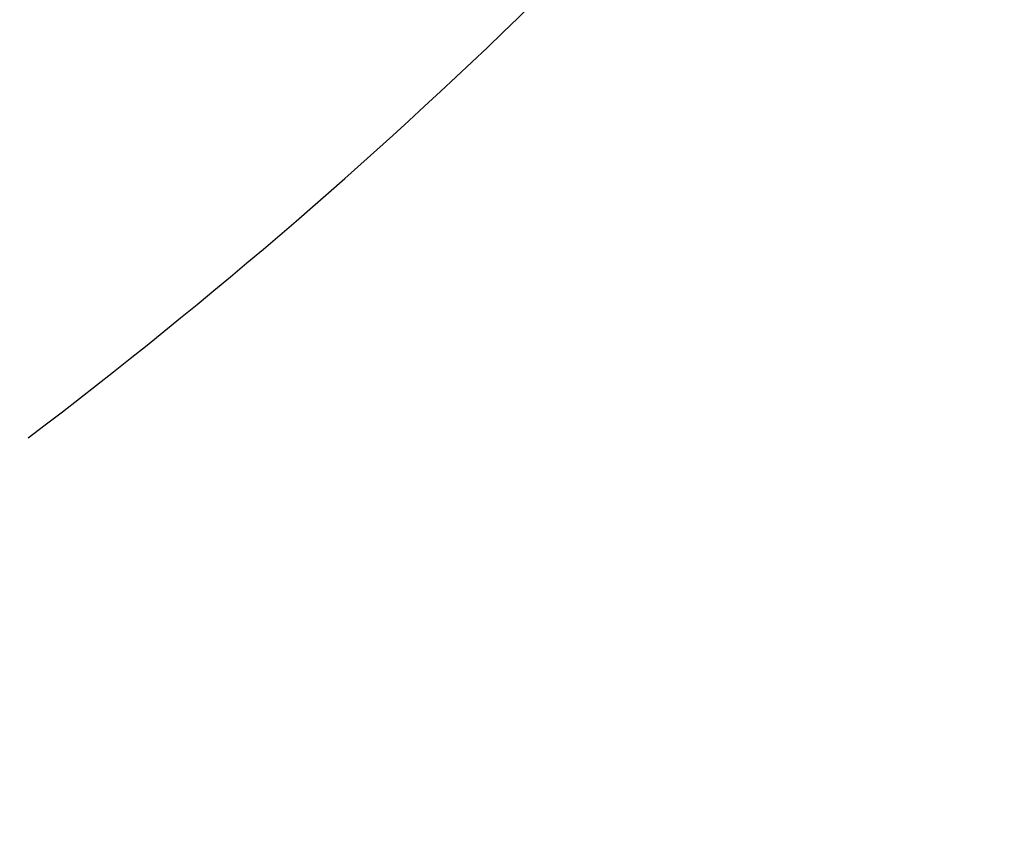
# Paper-space layout '_Trimétrica' of a CAD drawing. Header units: millimetres. Extents: x -779 to 107, y -976 to -84.
# Tile 139 of 197: x -277 to -266, y -615 to -607. Entities that reach past the tile are written whole.
import ezdxf

# ---------------------------------------------------------------- set-up
doc = ezdxf.new("R2010")
doc.units = ezdxf.units.MM

psp = doc.layouts.new('_Trimétrica')

# ---------------------------------------------------------------- linework, layer by layer
at = {"color": 7, "linetype": 'Continuous', "lineweight": 25}
psp.add_arc((-311.858, -565.205), 57.633, 307.08079, 322.01528, dxfattribs=at)
for points, knots in [([(-419.572, -434.282), (-419.09, -433.884), (-417.412, -432.499), (-414.318, -430.374), (-410.307, -427.911), (-406.1, -425.716), (-401.726, -423.776), (-397.19, -422.099), (-392.508, -420.687), (-387.689, -419.544), (-382.745, -418.67), (-377.689, -418.068), (-372.532, -417.739), (-367.285, -417.682), (-361.962, -417.898), (-356.574, -418.387), (-351.134, -419.147), (-345.655, -420.178), (-340.15, -421.476), (-334.633, -423.04), (-329.116, -424.867), (-323.615, -426.951), (-318.141, -429.289), (-312.71, -431.875), (-307.335, -434.703), (-302.029, -437.767), (-296.806, -441.059), (-291.679, -444.572), (-286.661, -448.296), (-281.766, -452.223), (-277.005, -456.342), (-272.391, -460.644), (-267.935, -465.118), (-263.648, -469.751), (-259.542, -474.534), (-255.627, -479.452), (-251.913, -484.494), (-248.408, -489.647), (-245.121, -494.898), (-242.06, -500.233), (-239.233, -505.638), (-236.646, -511.099), (-234.306, -516.604), (-232.216, -522.136), (-230.383, -527.684), (-228.809, -533.232), (-227.499, -538.767), (-226.454, -544.274), (-225.675, -549.741), (-225.165, -555.154), (-224.924, -560.501), (-224.951, -565.768), (-225.247, -570.944), (-225.809, -576.017), (-226.636, -580.976), (-227.727, -585.81), (-229.08, -590.508), (-230.692, -595.061), (-232.561, -599.457), (-234.682, -603.688), (-237.058, -607.739), (-239.623, -611.563), (-241.514, -613.923), (-242.44, -615.078)], [0, 0, 0, 0, 0.006859, 0.023913, 0.040938, 0.057921, 0.074853, 0.091729, 0.108547, 0.125307, 0.142014, 0.158672, 0.175286, 0.191861, 0.208405, 0.224922, 0.241418, 0.257896, 0.274362, 0.290818, 0.307268, 0.323712, 0.340154, 0.356595, 0.373035, 0.389475, 0.405916, 0.422358, 0.4388, 0.455244, 0.471688, 0.488132, 0.504576, 0.52102, 0.537463, 0.553904, 0.570343, 0.58678, 0.603214, 0.619645, 0.636073, 0.652499, 0.668923, 0.685345, 0.701766, 0.718188, 0.734612, 0.751039, 0.767474, 0.783918, 0.800375, 0.816851, 0.83335, 0.849877, 0.866439, 0.883041, 0.89969, 0.916392, 0.93315, 0.949967, 0.966845, 0.98378, 1, 1, 1, 1]), ([(-616.855, -610.042), (-616.018, -611.68), (-613.604, -616.409), (-609.425, -624.173), (-604.244, -633.3), (-598.826, -642.335), (-593.182, -651.272), (-587.313, -660.103), (-581.226, -668.819), (-574.926, -677.415), (-568.419, -685.882), (-561.71, -694.212), (-554.804, -702.4), (-547.709, -710.437), (-540.429, -718.317), (-532.972, -726.033), (-525.344, -733.578), (-517.551, -740.946), (-509.6, -748.131), (-501.498, -755.126), (-493.252, -761.924), (-484.869, -768.521), (-476.356, -774.911), (-467.721, -781.088), (-458.971, -787.046), (-450.113, -792.78), (-441.155, -798.286), (-432.105, -803.558), (-422.971, -808.591), (-413.76, -813.383), (-404.48, -817.927), (-395.14, -822.22), (-385.748, -826.259), (-376.31, -830.039), (-366.837, -833.557), (-357.336, -836.81), (-347.814, -839.795), (-338.282, -842.51), (-328.746, -844.951), (-319.215, -847.116), (-309.698, -849.004), (-300.203, -850.613), (-290.738, -851.941), (-281.312, -852.986), (-271.932, -853.749), (-262.608, -854.227), (-253.348, -854.422), (-244.159, -854.331), (-235.05, -853.956), (-226.03, -853.296), (-217.105, -852.353), (-208.285, -851.128), (-199.578, -849.62), (-190.99, -847.833), (-182.529, -845.767), (-174.204, -843.425), (-166.021, -840.808), (-157.988, -837.92), (-150.111, -834.763), (-142.398, -831.34), (-134.856, -827.654), (-127.489, -823.71), (-120.309, -819.506), (-113.392, -815.125), (-108.973, -812.018), (-106.807, -810.495)], [0, 0, 0, 0, 0.008496, 0.024525, 0.040555, 0.056584, 0.072613, 0.088642, 0.104671, 0.120699, 0.136728, 0.152756, 0.168784, 0.184812, 0.200841, 0.216869, 0.232897, 0.248926, 0.264954, 0.280983, 0.297013, 0.313042, 0.329072, 0.345102, 0.361133, 0.377164, 0.393196, 0.409228, 0.425261, 0.441294, 0.457327, 0.473361, 0.489395, 0.505428, 0.521462, 0.537495, 0.553528, 0.56956, 0.585591, 0.60162, 0.617648, 0.633674, 0.649697, 0.665717, 0.681734, 0.697747, 0.713755, 0.729758, 0.745756, 0.761747, 0.777732, 0.793709, 0.809678, 0.825639, 0.841591, 0.857534, 0.873468, 0.889392, 0.905306, 0.921212, 0.937107, 0.952994, 0.968873, 0.984744, 1, 1, 1, 1])]:
    psp.add_open_spline(points, degree=3, knots=knots, dxfattribs=at)

doc.saveas('drawing.dxf')
